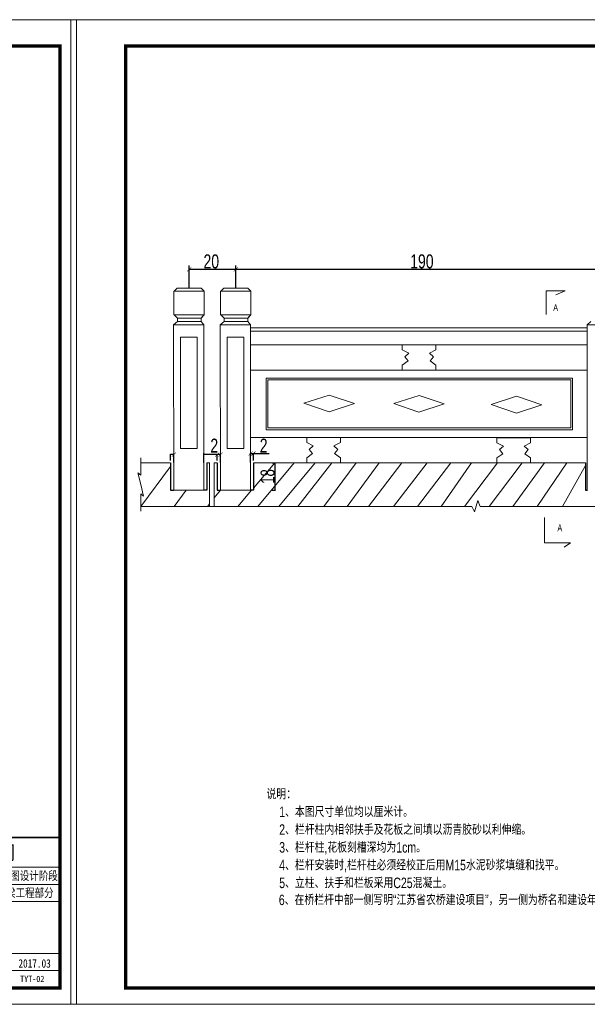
# Model space of a CAD drawing. Header units: inches. Extents: x 458935 to 468251, y 259207 to 260536.
# Tile 6 of 16: x 461850 to 462458, y 259207 to 260262. Entities that reach past the tile are written whole.
import ezdxf

# ---------------------------------------------------------------- set-up
doc = ezdxf.new("R2010")
doc.units = ezdxf.units.IN
doc.header["$MEASUREMENT"] = 0
doc.layers.get('0').update_dxf_attribs({"lineweight": 15})
for name, color, linetype in [('1', 7, 'Continuous'), ('LOCKUP', 7, 'Continuous'), ('PUB_TEXT', 7, 'Continuous')]:
    doc.layers.add(name, color=color, linetype=linetype)
for name, color, linetype, lineweight in [('BM1', 7, 'Continuous', 15), ('文字', 7, 'Continuous', 20), ('细实线', 4, 'Continuous', 25)]:
    doc.layers.add(name, color=color, linetype=linetype, lineweight=lineweight)
doc.styles.add('HZTXT', font='hztxt_e.shx', dxfattribs={"width": 0.75, "bigfont": 'hztxt.shx'})
doc.styles.get("Standard").update_dxf_attribs({"font": 'hztxt_e.shx', "width": 0.7, "bigfont": 'hztxt.shx'})
doc.styles.add('图框', font='SIMFANG.TTF', dxfattribs={"width": 0.8, "height": 4})
doc.styles.add('样式 1', font='hztxt_e.shx', dxfattribs={"bigfont": 'hztxt.shx'})
doc.dimstyles.new('ISO-100', dxfattribs={"dimscale": 5, "dimtxt": 10, "dimasz": 2, "dimexe": 1.25, "dimexo": 0.625, "dimtad": 1, "dimdsep": 46, "dimtxsty": 'Standard', "dimblk": 'ARCHTICK', "dimcen": 2.5, "dimclrd": 256, "dimadec": 0, "dimazin": 0, "dimtfac": 1, "dimtix": 1, "dimtmove": 0, "dimatfit": 3, "dimfxl": 6, "dimfxlon": 1, "dimarcsym": 0})

# ---------------------------------------------------------------- blocks, each defined once
blk = doc.blocks.new('_ArchTick')
at = {"color": 0, "linetype": 'ByBlock', "const_width": 0.15}
blk.add_lwpolyline([(-0.5, -0.5), (0.5, 0.5)], dxfattribs=at)
blk = doc.blocks.new('*D43')
at = {"layer": '细实线', "color": 0, "lineweight": -2}
for p, q in [((462120.7, 259787.4), (462124.3, 259787.4)), ((462120.7, 259758.1), (462124.3, 259758.1))]:
    blk.add_line(p, q, dxfattribs=at)
at = {"layer": '细实线', "lineweight": -2}
blk.add_line((462123.7, 259787.4), (462123.7, 259758.1), dxfattribs=at)
for p, rotation in [((462123.7, 259787.4), 90), ((462123.7, 259758.1), 270)]:
    blk.add_blockref('_ArchTick', p, dxfattribs=dict(at, rotation=rotation))
at = {"layer": '细实线', "color": 0, "insert": (462115.9, 259772.7), "char_height": 15, "attachment_point": 5, "rotation": 90}
blk.add_mtext('18', dxfattribs=at)
blk = doc.blocks.new('123123')
at = {"layer": 'BM1', "linetype": 'Continuous'}
for p, q in [((0, 3000.3), (-4242.8, 3000.3)), ((-4242.8, 3000.3), (-4242.8, 0)), ((-4242.8, 3000.3), (-4242.8, 0)), ((-4242.8, 3000.3), (-4242.8, 0)), ((0, 3000.3), (0, 0)), ((-4242.8, 0), (0, 0))]:
    blk.add_line(p, q, dxfattribs=at)
at = {"layer": 'BM1', "color": 0, "linetype": 'Continuous'}
for p, q in [((0, 2970), (0, 0)), ((0, 2970), (0, 0)), ((0, 2970), (0, 0)), ((0, 2970), (0, 0)), ((0, 2970), (0, 0)), ((-964.6, 508.1), (-50, 508.1)), ((-964.6, 508.1), (-964.6, 50)), ((-964.6, 50), (-964.6, 508.1)), ((-964.6, 418), (-50, 418)), ((-859.5, 102.6), (-859.5, 418)), ((-649.2, 418), (-649.2, 102.6)), ((-575.7, 418), (-575.7, 50)), ((-260.3, 312.8), (-260.3, 418)), ((-964.6, 365.4), (-575.7, 365.4)), ((-260.3, 365.4), (-50, 365.4)), ((-964.6, 312.8), (-50, 312.8)), ((-964.6, 260.3), (-575.7, 260.3)), ((-964.6, 207.7), (-575.7, 207.7)), ((-964.6, 155.1), (-50, 155.1)), ((-470.5, 155.1), (-470.5, 50)), ((-312.8, 155.1), (-312.8, 50)), ((-207.7, 155.1), (-207.7, 102.6)), ((-207.7, 50), (-207.7, 155.1)), ((-964.6, 102.6), (-50, 102.6))]:
    blk.add_line(p, q, dxfattribs=at)
at = {"layer": 'BM1', "color": 0, "linetype": 'Continuous', "const_width": 10}
blk.add_lwpolyline([(-4075, 50), (-4075, 2920), (-50, 2920), (-50, 50)], close=True, dxfattribs=at)
at = {"layer": 'BM1', "color": 0, "linetype": 'Continuous', "const_width": 5.26}
blk.add_lwpolyline([(-50, 508.1), (-964.6, 508.1), (-964.6, 50)], dxfattribs=at)
at = {"layer": '1', "color": 7, "linetype": 'Continuous', "style": '图框', "width": 0.8}
for s, height, p in [('江苏金地复垦开发整理有限公司 ', 44.412, (-864.8, 440.6)), ('批 准', 25.91, (-949.9, 374.3)), ('贾汪区2017年省级', 23.55, (-524.9, 374.6)), ('核 定', 25.91, (-948.6, 322)), ('农村小型公益设施农桥工程', 23.552, (-572.7, 332)), ('审 查', 25.91, (-948.6, 269.4)), ('校 核', 25.91, (-948.6, 216.9)), ('设 计', 25.91, (-948.6, 164.3)), ('制 图', 25.91, (-948.3, 111)), ('比 例', 25.91, (-562.8, 110.7)), ('见图', 25.91, (-425.5, 111.6)), ('日 期', 25.91, (-291.5, 111.6)), ('2017.03', 25.91, (-176.9, 111.6)), ('设计证书编号:A232006595 ', 25.907, (-948.6, 62.5)), ('总图号', 25.91, (-566.2, 62.7)), ('分图号', 25.91, (-300.2, 62.7)), ('2017-JWNQ', 25.91, (-458.5, 62.7))]:
    blk.add_text(s, height=height, dxfattribs=at).set_placement(p)
at = {"layer": '1', "color": 7, "linetype": 'Continuous', "char_height": 25.91, "width": 215.182, "attachment_point": 5, "style": '图框'}
for s, insert in [('施工图设计阶段', (-158.3, 390.1)), ('桥梁工程部分', (-156.7, 338.1))]:
    blk.add_mtext(s, dxfattribs=dict(at, insert=insert))
blk = doc.blocks.new('k')
at = {"layer": 'LOCKUP', "xscale": 0.9939999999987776, "yscale": 0.9940000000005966, "zscale": 0.9939999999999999}
blk.add_blockref('123123', (4217.4, 0), dxfattribs=at)

msp = doc.modelspace()

# ---------------------------------------------------------------- linework, layer by layer
at = {"lineweight": -3}
for p, q in [((462031.833, 259974.639), (462031.833, 259998.659)), ((462081.833, 259974.639), (462081.833, 259998.659)), ((462031.833, 259994.598), (462474.874, 259994.598)), ((462047.658, 259787.624), (462047.658, 259797.745)), ((462097.658, 259787.624), (462097.658, 259797.745)), ((462097.658, 259797.294), (462100.647, 259797.294)), ((462100.647, 259789.909), (462100.647, 259797.745)), ((462100.647, 259797.294), (462117.328, 259797.294)), ((462011.799, 259789.919), (462011.799, 259796.624)), ((462015.426, 259796.172), (462011.799, 259796.172)), ((462011.799, 259787.4), (462011.799, 259758.058)), ((462015.426, 259787.626), (462015.426, 259796.624)), ((462061.799, 259796.172), (462047.311, 259796.172)), ((462050.647, 259787.4), (462050.647, 259758.058)), ((462061.799, 259789.919), (462061.799, 259796.624)), ((462065.426, 259796.172), (462061.799, 259796.172)), ((462061.799, 259787.4), (462061.799, 259758.058)), ((462065.426, 259787.626), (462065.426, 259796.624)), ((462100.647, 259787.4), (462100.647, 259758.058)), ((462456.554, 259787.403), (462456.554, 259758.058)), ((462011.799, 259758.058), (462015.477, 259758.058)), ((462050.647, 259758.058), (462047.658, 259758.058)), ((462061.799, 259758.058), (462065.477, 259758.058)), ((462100.647, 259758.058), (462097.658, 259758.058)), ((462456.554, 259758.058), (462458.519, 259758.058))]:
    msp.add_line(p, q, dxfattribs=at)
for p, q in [((462015.522, 259971.048), (462048.012, 259971.048)), ((462015.522, 259971.048), (462015.522, 259945.778)), ((462015.522, 259971.048), (462015.522, 259945.778)), ((462015.522, 259971.048), (462048.012, 259971.048)), ((462018.956, 259974.413), (462015.59, 259971.048)), ((462018.956, 259974.413), (462015.59, 259971.048)), ((462017.395, 259972.853), (462015.59, 259971.048)), ((462017.395, 259972.853), (462015.59, 259971.048)), ((462018.956, 259974.413), (462044.71, 259974.413)), ((462018.956, 259974.413), (462044.71, 259974.413)), ((462044.71, 259974.413), (462048.012, 259971.048)), ((462044.71, 259974.413), (462048.012, 259971.048)), ((462048.012, 259971.048), (462048.012, 259945.778)), ((462048.012, 259971.048), (462048.012, 259945.778)), ((462048.012, 259970.823), (462048.012, 259961.071)), ((462065.522, 259971.048), (462098.012, 259971.048)), ((462065.522, 259971.048), (462065.522, 259945.778)), ((462065.522, 259971.048), (462065.522, 259945.778)), ((462065.522, 259971.048), (462098.012, 259971.048)), ((462068.956, 259974.413), (462065.59, 259971.048)), ((462068.956, 259974.413), (462065.59, 259971.048)), ((462067.395, 259972.853), (462065.59, 259971.048)), ((462067.395, 259972.853), (462065.59, 259971.048)), ((462068.956, 259974.413), (462094.71, 259974.413)), ((462068.956, 259974.413), (462094.71, 259974.413)), ((462094.71, 259974.413), (462098.012, 259971.048)), ((462094.71, 259974.413), (462098.012, 259971.048)), ((462098.012, 259971.048), (462098.012, 259945.778)), ((462098.012, 259971.048), (462098.012, 259945.778)), ((462098.012, 259970.823), (462098.012, 259961.071)), ((462048.012, 259945.778), (462015.522, 259945.778)), ((462048.012, 259945.778), (462015.522, 259945.778)), ((462019.2, 259942.169), (462015.546, 259945.755)), ((462044.47, 259942.169), (462048.012, 259945.778)), ((462044.47, 259942.169), (462048.012, 259945.778)), ((462098.012, 259945.778), (462065.522, 259945.778)), ((462098.012, 259945.778), (462065.522, 259945.778)), ((462069.2, 259942.169), (462065.546, 259945.755)), ((462094.47, 259942.169), (462098.012, 259945.778)), ((462094.47, 259942.169), (462098.012, 259945.778)), ((462019.2, 259938.574), (462015.168, 259934.964)), ((462019.2, 259938.574), (462015.168, 259934.964)), ((462047.658, 259934.964), (462015.168, 259934.964)), ((462015.168, 259934.964), (462015.477, 259758.058)), ((462015.168, 259934.964), (462015.477, 259758.058)), ((462047.658, 259934.964), (462015.168, 259934.964)), ((462019.2, 259942.169), (462019.2, 259938.574)), ((462019.2, 259938.574), (462019.2, 259942.169)), ((462019.2, 259942.169), (462044.47, 259942.169)), ((462019.2, 259942.169), (462044.47, 259942.169)), ((462019.2, 259938.574), (462019.2, 259942.169)), ((462019.2, 259942.169), (462019.2, 259938.574)), ((462044.47, 259938.574), (462019.2, 259938.574)), ((462044.47, 259938.574), (462019.2, 259938.574)), ((462046.195, 259943.927), (462044.47, 259942.169)), ((462046.195, 259943.927), (462044.47, 259942.169)), ((462044.47, 259942.169), (462044.47, 259938.574)), ((462044.47, 259942.169), (462044.47, 259938.574)), ((462044.47, 259938.574), (462047.658, 259934.964)), ((462044.47, 259938.574), (462047.658, 259934.964)), ((462047.658, 259934.964), (462047.658, 259883.249)), ((462047.658, 259934.964), (462047.658, 259883.249)), ((462069.2, 259938.574), (462065.168, 259934.964)), ((462069.2, 259938.574), (462065.168, 259934.964)), ((462097.658, 259934.964), (462065.168, 259934.964)), ((462065.168, 259934.964), (462065.477, 259758.058)), ((462065.168, 259934.964), (462065.477, 259758.058)), ((462097.658, 259934.964), (462065.168, 259934.964)), ((462069.2, 259942.169), (462069.2, 259938.574)), ((462069.2, 259938.574), (462069.2, 259942.169)), ((462069.2, 259942.169), (462094.47, 259942.169)), ((462069.2, 259942.169), (462094.47, 259942.169)), ((462069.2, 259938.574), (462069.2, 259942.169)), ((462069.2, 259942.169), (462069.2, 259938.574)), ((462094.47, 259938.574), (462069.2, 259938.574)), ((462094.47, 259938.574), (462069.2, 259938.574)), ((462096.195, 259943.927), (462094.47, 259942.169)), ((462096.195, 259943.927), (462094.47, 259942.169)), ((462094.47, 259942.169), (462094.47, 259938.574)), ((462094.47, 259942.169), (462094.47, 259938.574)), ((462094.47, 259938.574), (462097.658, 259934.964)), ((462094.47, 259938.574), (462097.658, 259934.964)), ((462097.658, 259934.964), (462097.658, 259883.249)), ((462097.658, 259934.964), (462097.658, 259883.249)), ((462462.242, 259938.574), (462458.21, 259934.964)), ((462462.242, 259938.574), (462458.21, 259934.964)), ((462490.7, 259934.964), (462458.21, 259934.964)), ((462490.7, 259934.964), (462458.21, 259934.964)), ((462458.21, 259934.964), (462458.21, 259758.058)), ((462047.658, 259931.8), (462047.658, 259928.19)), ((462047.658, 259931.8), (462047.658, 259928.19)), ((462097.658, 259931.8), (462456.919, 259931.8)), ((462097.658, 259931.8), (462097.658, 259928.19)), ((462097.658, 259931.8), (462097.658, 259928.19)), ((462097.658, 259931.8), (462458.215, 259931.8)), ((462097.658, 259928.19), (462458.222, 259928.19)), ((462097.658, 259928.19), (462278.158, 259928.19)), ((462097.658, 259928.19), (462278.158, 259928.19)), ((462097.658, 259928.19), (462458.222, 259928.19)), ((462022.42, 259921.885), (462022.42, 259802.755)), ((462022.42, 259921.885), (462040.47, 259921.885)), ((462022.42, 259921.885), (462040.47, 259921.885)), ((462022.42, 259921.885), (462022.42, 259802.755)), ((462040.47, 259802.755), (462040.47, 259921.885)), ((462040.47, 259802.755), (462040.47, 259921.885)), ((462047.658, 259913.75), (462047.658, 259886.675)), ((462047.658, 259913.75), (462047.658, 259886.675)), ((462072.42, 259921.885), (462072.42, 259802.755)), ((462072.42, 259921.885), (462090.47, 259921.885)), ((462072.42, 259921.885), (462090.47, 259921.885)), ((462072.42, 259921.885), (462072.42, 259802.755)), ((462090.47, 259802.755), (462090.47, 259921.885)), ((462090.47, 259802.755), (462090.47, 259921.885)), ((462456.919, 259913.75), (462097.658, 259913.75)), ((462097.658, 259913.75), (462097.658, 259886.675)), ((462097.658, 259913.75), (462097.658, 259886.675)), ((462458.247, 259913.75), (462097.658, 259913.75)), ((462260.108, 259913.75), (462260.108, 259908.335)), ((462278.158, 259913.75), (462260.108, 259913.75)), ((462278.158, 259913.75), (462260.108, 259913.75)), ((462260.108, 259913.75), (462260.108, 259908.335)), ((462278.158, 259913.75), (462296.208, 259913.75)), ((462278.158, 259913.75), (462296.208, 259913.75)), ((462296.208, 259913.75), (462296.208, 259908.335)), ((462296.208, 259913.75), (462296.208, 259908.335)), ((462260.108, 259908.335), (462266.994, 259904.676)), ((462260.108, 259908.335), (462260.108, 259908.335)), ((462260.108, 259908.335), (462260.108, 259908.335)), ((462260.108, 259908.335), (462260.108, 259908.335)), ((462260.108, 259908.335), (462260.108, 259908.335)), ((462260.108, 259908.335), (462260.108, 259908.335)), ((462260.108, 259908.335), (462260.108, 259908.335)), ((462260.108, 259908.335), (462260.108, 259908.335)), ((462260.108, 259908.335), (462260.108, 259908.335)), ((462260.108, 259908.335), (462266.994, 259904.676)), ((462266.994, 259904.676), (462262.732, 259900.988)), ((462266.994, 259904.676), (462262.732, 259900.988)), ((462296.208, 259908.335), (462289.322, 259904.676)), ((462296.208, 259908.335), (462289.322, 259904.676)), ((462289.322, 259904.676), (462293.585, 259900.988)), ((462289.322, 259904.676), (462293.585, 259900.988)), ((462296.208, 259908.335), (462296.208, 259908.335)), ((462296.208, 259908.335), (462296.208, 259908.335)), ((462296.208, 259908.335), (462296.208, 259908.335)), ((462296.208, 259908.335), (462296.208, 259908.335)), ((462296.208, 259908.335), (462296.208, 259908.335)), ((462296.208, 259908.335), (462296.208, 259908.335)), ((462296.208, 259908.335), (462296.208, 259908.335)), ((462296.208, 259908.335), (462296.208, 259908.335)), ((462266.426, 259896.449), (462260.108, 259892.09)), ((462266.426, 259896.449), (462260.108, 259892.09)), ((462260.108, 259892.09), (462260.108, 259892.09)), ((462260.108, 259886.675), (462260.108, 259892.09)), ((462260.108, 259886.675), (462260.108, 259892.09)), ((462260.108, 259892.09), (462260.108, 259892.09)), ((462262.732, 259900.988), (462266.426, 259896.449)), ((462262.732, 259900.988), (462266.426, 259896.449)), ((462293.585, 259900.988), (462289.891, 259896.449)), ((462293.585, 259900.988), (462289.891, 259896.449)), ((462289.891, 259896.449), (462296.208, 259892.09)), ((462289.891, 259896.449), (462296.208, 259892.09)), ((462296.208, 259886.675), (462296.208, 259892.09)), ((462296.208, 259892.09), (462296.208, 259892.09)), ((462296.208, 259892.09), (462296.208, 259892.09)), ((462296.208, 259886.675), (462296.208, 259892.09)), ((462047.658, 259758.058), (462047.658, 259883.249)), ((462047.658, 259758.058), (462047.658, 259883.249)), ((462097.658, 259886.675), (462458.21, 259886.675)), ((462097.658, 259886.675), (462278.158, 259886.675)), ((462097.658, 259886.675), (462278.158, 259886.675)), ((462097.658, 259886.675), (462278.158, 259886.675)), ((462097.658, 259886.675), (462278.158, 259886.675)), ((462097.658, 259886.675), (462458.21, 259886.675)), ((462097.658, 259758.058), (462097.658, 259883.249)), ((462097.658, 259758.058), (462097.658, 259883.249)), ((462278.158, 259886.675), (462260.108, 259886.675)), ((462278.158, 259886.675), (462260.108, 259886.675)), ((462278.158, 259886.675), (462296.208, 259886.675)), ((462278.158, 259886.675), (462296.208, 259886.675)), ((462114.295, 259822.852), (462114.295, 259877.846)), ((462114.295, 259822.852), (462114.295, 259877.846)), ((462114.295, 259877.846), (462442.489, 259877.846)), ((462116.006, 259876.232), (462116.006, 259876.232)), ((462116.006, 259876.232), (462440.684, 259876.232)), ((462116.006, 259876.232), (462116.006, 259876.232)), ((462116.006, 259876.232), (462116.006, 259876.232)), ((462116.006, 259876.232), (462116.908, 259876.232)), ((462116.006, 259876.232), (462116.908, 259876.232)), ((462116.006, 259876.232), (462116.006, 259876.232)), ((462116.006, 259876.232), (462116.006, 259876.232)), ((462116.006, 259876.232), (462440.684, 259876.232)), ((462116.006, 259876.232), (462116.006, 259876.232)), ((462116.006, 259876.232), (462116.006, 259824.657)), ((462440.684, 259876.232), (462440.684, 259876.232)), ((462440.684, 259876.232), (462440.684, 259824.657)), ((462440.684, 259876.232), (462440.684, 259824.657)), ((462440.684, 259876.232), (462440.684, 259876.232)), ((462442.489, 259877.846), (462442.489, 259822.852)), ((462442.489, 259877.846), (462442.489, 259822.852)), ((462442.489, 259876.232), (462442.489, 259822.852)), ((462442.489, 259822.852), (462442.489, 259876.232)), ((462442.489, 259822.852), (462442.489, 259876.232)), ((462442.489, 259876.232), (462442.489, 259822.852)), ((462154.726, 259851.132), (462181.833, 259859.975)), ((462154.726, 259851.132), (462181.833, 259859.975)), ((462181.768, 259841.926), (462154.726, 259851.132)), ((462181.768, 259841.926), (462154.726, 259851.132)), ((462181.768, 259841.926), (462208.875, 259850.769)), ((462181.768, 259841.926), (462208.875, 259850.769)), ((462181.833, 259859.975), (462208.875, 259850.769)), ((462181.833, 259859.975), (462208.875, 259850.769)), ((462250.954, 259850.757), (462278.061, 259859.6)), ((462250.954, 259850.757), (462278.061, 259859.6)), ((462277.996, 259841.55), (462250.954, 259850.757)), ((462277.996, 259841.55), (462250.954, 259850.757)), ((462277.996, 259841.55), (462305.103, 259850.394)), ((462277.996, 259841.55), (462305.103, 259850.394)), ((462278.061, 259859.6), (462305.103, 259850.394)), ((462278.061, 259859.6), (462305.103, 259850.394)), ((462355.423, 259849.859), (462382.53, 259858.702)), ((462355.423, 259849.859), (462382.53, 259858.702)), ((462382.465, 259840.652), (462355.423, 259849.859)), ((462382.465, 259840.652), (462355.423, 259849.859)), ((462382.53, 259858.702), (462409.572, 259849.496)), ((462382.53, 259858.702), (462409.572, 259849.496)), ((462382.465, 259840.652), (462409.572, 259849.496)), ((462382.465, 259840.652), (462409.572, 259849.496)), ((462442.489, 259822.852), (462114.295, 259822.852)), ((462442.489, 259822.852), (462114.295, 259822.852)), ((462115.103, 259822.852), (462442.489, 259822.852)), ((462115.103, 259822.852), (462442.489, 259822.852)), ((462116.908, 259824.657), (462116.006, 259824.657)), ((462116.908, 259824.657), (462440.684, 259824.657)), ((462116.908, 259824.657), (462440.684, 259824.657)), ((462442.489, 259822.852), (462442.489, 259822.852)), ((462442.489, 259822.852), (462442.489, 259822.852)), ((462047.658, 259814.475), (462047.658, 259787.4)), ((462047.658, 259814.475), (462047.658, 259787.4)), ((462458.21, 259814.475), (462097.658, 259814.475)), ((462097.658, 259814.475), (462097.658, 259787.4)), ((462097.658, 259814.475), (462097.658, 259787.4)), ((462458.21, 259814.475), (462097.658, 259814.475)), ((462175.742, 259814.506), (462157.692, 259814.506)), ((462157.692, 259814.506), (462157.692, 259809.091)), ((462157.692, 259814.506), (462157.692, 259809.091)), ((462175.742, 259814.506), (462157.692, 259814.506)), ((462157.692, 259809.091), (462157.692, 259809.091)), ((462157.692, 259809.091), (462157.692, 259809.091)), ((462157.692, 259809.091), (462157.692, 259809.091)), ((462157.692, 259809.091), (462157.692, 259809.091)), ((462157.692, 259809.091), (462164.578, 259805.432)), ((462157.692, 259809.091), (462164.578, 259805.432)), ((462157.692, 259809.091), (462157.692, 259809.091)), ((462157.692, 259809.091), (462157.692, 259809.091)), ((462157.692, 259809.091), (462157.692, 259809.091)), ((462157.692, 259809.091), (462157.692, 259809.091)), ((462175.742, 259814.506), (462193.792, 259814.506)), ((462175.742, 259814.506), (462193.792, 259814.506)), ((462193.792, 259809.091), (462186.906, 259805.432)), ((462193.792, 259809.091), (462186.906, 259805.432)), ((462193.792, 259814.506), (462193.792, 259809.091)), ((462193.792, 259814.506), (462193.792, 259809.091)), ((462193.792, 259809.091), (462193.792, 259809.091)), ((462193.792, 259809.091), (462193.792, 259809.091)), ((462193.792, 259809.091), (462193.792, 259809.091)), ((462193.792, 259809.091), (462193.792, 259809.091)), ((462193.792, 259809.091), (462193.792, 259809.091)), ((462193.792, 259809.091), (462193.792, 259809.091)), ((462193.792, 259809.091), (462193.792, 259809.091)), ((462193.792, 259809.091), (462193.792, 259809.091)), ((462379.573, 259814.284), (462361.523, 259814.284)), ((462361.523, 259814.284), (462361.523, 259808.869)), ((462361.523, 259814.284), (462361.523, 259808.869)), ((462379.573, 259814.284), (462361.523, 259814.284)), ((462361.523, 259808.869), (462361.523, 259808.869)), ((462361.523, 259808.869), (462361.523, 259808.869)), ((462361.523, 259808.869), (462361.523, 259808.869)), ((462361.523, 259808.869), (462361.523, 259808.869)), ((462361.523, 259808.869), (462368.408, 259805.21)), ((462361.523, 259808.869), (462368.408, 259805.21)), ((462361.523, 259808.869), (462361.523, 259808.869)), ((462361.523, 259808.869), (462361.523, 259808.869)), ((462361.523, 259808.869), (462361.523, 259808.869)), ((462361.523, 259808.869), (462361.523, 259808.869)), ((462379.573, 259814.284), (462397.623, 259814.284)), ((462379.573, 259814.284), (462397.623, 259814.284)), ((462397.623, 259808.869), (462390.737, 259805.21)), ((462397.623, 259808.869), (462390.737, 259805.21)), ((462397.623, 259814.284), (462397.623, 259808.869)), ((462397.623, 259814.284), (462397.623, 259808.869)), ((462397.623, 259808.869), (462397.623, 259808.869)), ((462397.623, 259808.869), (462397.623, 259808.869)), ((462397.623, 259808.869), (462397.623, 259808.869)), ((462397.623, 259808.869), (462397.623, 259808.869)), ((462397.623, 259808.869), (462397.623, 259808.869)), ((462397.623, 259808.869), (462397.623, 259808.869)), ((462397.623, 259808.869), (462397.623, 259808.869)), ((462397.623, 259808.869), (462397.623, 259808.869)), ((462022.42, 259802.755), (462040.47, 259802.755)), ((462022.42, 259802.755), (462040.47, 259802.755)), ((462072.42, 259802.755), (462090.47, 259802.755)), ((462072.42, 259802.755), (462090.47, 259802.755)), ((462164.01, 259797.205), (462157.692, 259792.846)), ((462164.01, 259797.205), (462157.692, 259792.846)), ((462164.578, 259805.432), (462160.316, 259801.744)), ((462164.578, 259805.432), (462160.316, 259801.744)), ((462160.316, 259801.744), (462164.01, 259797.205)), ((462160.316, 259801.744), (462164.01, 259797.205)), ((462186.906, 259805.432), (462191.168, 259801.744)), ((462186.906, 259805.432), (462191.168, 259801.744)), ((462191.168, 259801.744), (462187.475, 259797.205)), ((462191.168, 259801.744), (462187.475, 259797.205)), ((462187.475, 259797.205), (462193.792, 259792.846)), ((462187.475, 259797.205), (462193.792, 259792.846)), ((462368.408, 259805.21), (462364.146, 259801.522)), ((462368.408, 259805.21), (462364.146, 259801.522)), ((462364.146, 259801.522), (462367.84, 259796.983)), ((462364.146, 259801.522), (462367.84, 259796.983)), ((462390.737, 259805.21), (462394.999, 259801.522)), ((462390.737, 259805.21), (462394.999, 259801.522)), ((462394.999, 259801.522), (462391.305, 259796.983)), ((462394.999, 259801.522), (462391.305, 259796.983)), ((461979.878, 259774.183), (461979.878, 259792.846)), ((462011.799, 259787.4), (461979.878, 259787.4)), ((462053.723, 259787.4), (462050.647, 259787.4)), ((462053.723, 259787.4), (462053.723, 259740.626)), ((462061.799, 259787.4), (462058.723, 259787.4)), ((462058.723, 259787.4), (462058.723, 259740.626)), ((462175.742, 259787.431), (462100.647, 259787.4)), ((462123.66, 259787.41), (462100.647, 259760.374)), ((462144.341, 259787.4), (462105.331, 259740.626)), ((462166.717, 259787.431), (462127.683, 259740.626)), ((462184.767, 259787.431), (462148.118, 259740.626)), ((462157.692, 259787.431), (462157.692, 259792.846)), ((462157.692, 259792.846), (462157.692, 259792.846)), ((462157.692, 259792.846), (462157.692, 259792.846)), ((462157.692, 259787.431), (462157.692, 259792.846)), ((462175.742, 259787.431), (462157.692, 259787.431)), ((462175.742, 259787.431), (462193.792, 259787.431)), ((462175.742, 259787.431), (462456.554, 259787.403)), ((462210.834, 259787.4), (462176.064, 259740.626)), ((462193.792, 259792.846), (462193.792, 259792.846)), ((462193.792, 259787.431), (462193.792, 259792.846)), ((462193.792, 259787.431), (462193.792, 259792.846)), ((462193.792, 259792.846), (462193.792, 259792.846)), ((462235.228, 259787.4), (462201.231, 259740.626)), ((462259.622, 259787.4), (462224.08, 259740.626)), ((462286.841, 259787.4), (462250.786, 259740.626)), ((462311.993, 259787.4), (462276.45, 259740.626)), ((462334.266, 259787.4), (462301.814, 259740.626)), ((462362.324, 259787.4), (462326.781, 259740.626)), ((462388.598, 259787.209), (462353.271, 259740.626)), ((462367.84, 259796.983), (462361.523, 259792.624)), ((462367.84, 259796.983), (462361.523, 259792.624)), ((462361.523, 259787.209), (462361.523, 259792.624)), ((462361.523, 259792.624), (462361.523, 259792.624)), ((462361.523, 259792.624), (462361.523, 259792.624)), ((462361.523, 259787.209), (462361.523, 259792.624)), ((462379.573, 259787.209), (462361.523, 259787.209)), ((462379.573, 259787.209), (462361.523, 259787.209)), ((462412.57, 259787.4), (462378.675, 259740.626)), ((462379.573, 259787.209), (462397.623, 259787.209)), ((462379.573, 259787.209), (462397.623, 259787.209)), ((462391.305, 259796.983), (462397.623, 259792.624)), ((462391.305, 259796.983), (462397.623, 259792.624)), ((462397.623, 259792.624), (462397.623, 259792.624)), ((462397.623, 259787.209), (462397.623, 259792.624)), ((462397.623, 259787.209), (462397.623, 259792.624)), ((462397.623, 259792.624), (462397.623, 259792.624)), ((462436.534, 259787.4), (462404.689, 259740.626)), ((461976.791, 259776.683), (461979.878, 259774.183)), ((461976.791, 259776.683), (461979.878, 259764.236)), ((462011.799, 259783.514), (461980.039, 259740.626)), ((462456.554, 259784.475), (462431.728, 259740.626)), ((461982.964, 259751.789), (461979.878, 259764.236)), ((462015.477, 259758.058), (462047.658, 259758.058)), ((462015.477, 259758.058), (462047.658, 259758.058)), ((462028.608, 259758.058), (462015.7, 259740.626)), ((462065.477, 259758.058), (462058.723, 259749.718)), ((462065.477, 259758.058), (462097.658, 259758.058)), ((462065.477, 259758.058), (462097.658, 259758.058)), ((462098.676, 259758.058), (462083.838, 259740.626)), ((461979.878, 259735.626), (461979.878, 259754.289)), ((461982.964, 259751.789), (461979.878, 259754.289)), ((462337.368, 259734.979), (462341.095, 259747.027)), ((462341.095, 259747.027), (462343.445, 259740.626)), ((461979.878, 259740.626), (462334.569, 259740.626)), ((462053.723, 259743.544), (462051.36, 259740.626)), ((462334.569, 259740.626), (462337.368, 259734.979)), ((462343.445, 259740.626), (463347.041, 259740.626))]:
    msp.add_line(p, q)
at = {"lineweight": 20}
for p, q in [((462414.46, 259971.647), (462414.46, 259946.313)), ((462414.46, 259971.647), (462434.744, 259971.647)), ((462434.744, 259971.647), (462424.602, 259967.378)), ((462412.431, 259728.704), (462412.431, 259701.615)), ((462412.431, 259701.615), (462440.506, 259701.615)), ((462440.506, 259701.615), (462426.468, 259701.615)), ((462440.506, 259701.615), (462433.487, 259697.008))]:
    msp.add_line(p, q, dxfattribs=at)

# ---------------------------------------------------------------- block references
at = {"lineweight": -3, "rotation": 180}
for p, xscale, yscale, zscale in [((462031.833, 259994.598), 4.692999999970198, 4.692999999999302, 4.693000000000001), ((462081.833, 259994.598), 4.692999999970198, 4.692999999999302, 4.693000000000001), ((462061.799, 259796.172), 4.331999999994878, 4.331999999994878, 4.332), ((462097.658, 259797.294), 4.331999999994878, 4.331999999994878, 4.332)]:
    msp.add_blockref('_ArchTick', p, dxfattribs=dict(at, xscale=xscale, yscale=yscale, zscale=zscale))
at = {"lineweight": -3, "xscale": 4.331999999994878, "yscale": 4.331999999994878, "zscale": 4.332}
for p in [(462015.426, 259796.172), (462065.426, 259796.172), (462100.647, 259797.294)]:
    msp.add_blockref('_ArchTick', p, dxfattribs=at)
at = {"layer": '细实线', "xscale": 0.3535714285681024, "yscale": 0.3535714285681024, "zscale": 0.3535714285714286}
for p in [(460419.858, 259207.455), (461904.848, 259207.455)]:
    msp.add_blockref('k', p, dxfattribs=at)

# ---------------------------------------------------------------- texts
at = {"style": '样式 1', "width": 0.75}
for s, p in [('说明：', (462114.655, 259426.993)), ('    1、本图尺寸单位均以厘米计。', (462115.698, 259408.019)), ('    2、栏杆柱内相邻扶手及花板之间填以沥青胶砂以利伸缩。', (462115.698, 259388.966)), ('    3、栏杆柱,花板刻槽深均为1cm。', (462115.698, 259369.912)), ('    4、栏杆安装时,栏杆柱必须经校正后用M15水泥砂浆填缝和找平。', (462115.698, 259350.939)), ('    5、立柱、扶手和栏板采用C25混凝土。', (462115.698, 259331.885)), ('    6、在桥栏杆中部一侧写明“江苏省农桥建设项目”，另一侧为桥名和建设年月，采用仿宋体刻字。', (462115.328, 259313.668))]:
    msp.add_text(s, height=11.25, dxfattribs=at).set_placement(p)
at = {"lineweight": 20, "char_height": 7.22, "width": 56.32777, "attachment_point": 1}
for insert in [(462421.878, 259957.106), (462426.354, 259721.369)]:
    msp.add_mtext('A', dxfattribs=dict(at, insert=insert))
at = {"layer": 'PUB_TEXT', "style": 'HZTXT', "width": 0.75}
for s, p in [('20', (462047.104, 259995.575)), ('190', (462268.577, 259995.575)), ('2', (462054.475, 259798.272)), ('2', (462107.375, 259798.272))]:
    msp.add_text(s, height=15, dxfattribs=at).set_placement(p)
at = {"layer": '文字', "linetype": 'Continuous', "style": '图框', "width": 0.8}
msp.add_text('TYT-02', height=6.6288, dxfattribs=at).set_placement((461850.677, 259231.427))

# ---------------------------------------------------------------- dimensions: what is measured, and where the dimension line sits
at = {"layer": '细实线'}
dim = msp.add_linear_dim(base=(462123.671, 259758.058), p1=(462102.6, 259787.4), p2=(462101.932, 259758.058), angle=90, text='18', dimstyle='ISO-100', override={"dimscale": 0.5, "dimtxt": 30, "dimlfac": 0.5}, dxfattribs=at)
dim.commit()
dim.dimension.update_dxf_attribs({"geometry": '*D43', "text_midpoint": (462115.858, 259772.729)})

doc.saveas('drawing.dxf')
